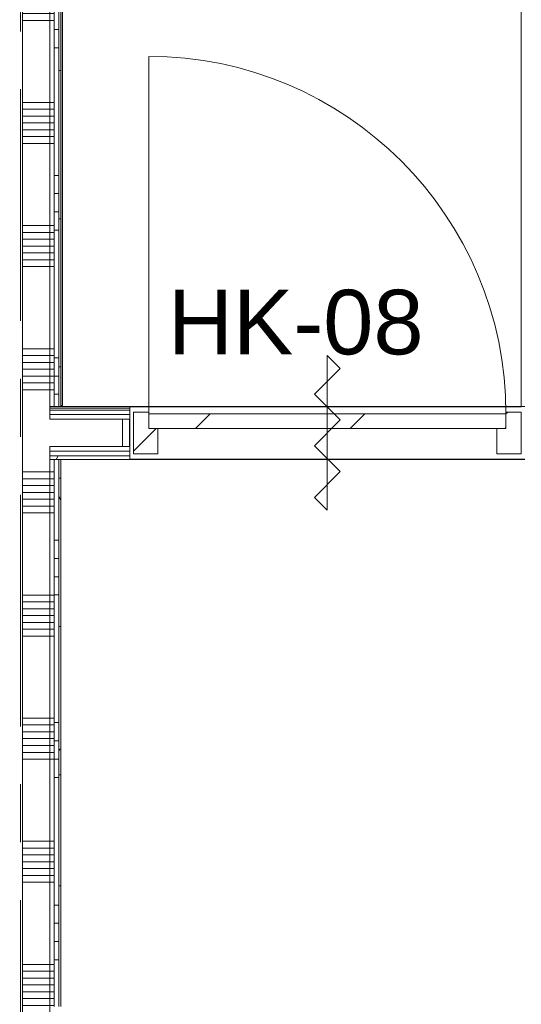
# Model space of a CAD drawing. Extents: x 2744 to 57639, y 3641 to 38820.
# Tile 76 of 179: x 32014 to 33390, y 30867 to 33566. Entities that reach past the tile are written whole.
import ezdxf
from ezdxf.enums import TextEntityAlignment as Align

# ---------------------------------------------------------------- set-up
doc = ezdxf.new("R2010")
doc.units = 0
doc.header["$LTSCALE"] = 50
doc.header["$PDSIZE"] = -5
doc.linetypes.add('stramien', pattern=[22.225, 12.7, -3.175, 3.175, -3.175])
doc.layers.get('0').update_dxf_attribs({"linetype": 'CONTINUOUS'})
doc.layers.get('DEFPOINTS').update_dxf_attribs({"linetype": 'CONTINUOUS'})
for name, color, linetype, lineweight in [('A-DETL-GENF', 8, 'CONTINUOUS', 18), ('A-DOOR', 8, 'CONTINUOUS', 25), ('A-DOOR-IDEN', 8, 'CONTINUOUS', 18), ('A-GENM', 8, 'CONTINUOUS', 18), ('A-WALL-PATT', 8, 'CONTINUOUS', 50), ('I-WALL', 8, 'CONTINUOUS', 25), ('S-GRID', 8, 'CONTINUOUS', 18)]:
    doc.layers.add(name, color=color, linetype=linetype, lineweight=lineweight)
for name, color, linetype in [('AS-I38-M_F----5_Muuraansluitingen', 7, 'CONTINUOUS'), ('AS-L38--', 7, 'CONTINUOUS'), ('AS-L38--_F----5', 7, 'CONTINUOUS'), ('AS-L38--_F---4-', 7, 'CONTINUOUS'), ('AS-L38--_F-23--', 3, 'CONTINUOUS'), ('AS-L38--_F1-----', 2, 'CONTINUOUS'), ('AS-L38--_F123--', 7, 'CONTINUOUS')]:
    doc.layers.add(name, color=color, linetype=linetype)
doc.styles.add('Arial', font='ARIAL.TTF', dxfattribs={"height": 177.035928})
doc.styles.get("Standard").update_dxf_attribs({"font": 'isocp.shx'})
pattern_1 = [(0, (0, 0), (406.4, 101.6), [33.528, -271.272, 33.528, -271.272, -1625.6]), (0, (0, 0), (406.4, 101.6), [-609.6, 33.528, -576.072, 33.528, -271.272, -711.2]), (0, (0, 0), (406.4, 101.6), [-1524, 33.528, -169.672, 33.528, -474.472]), (120, (152.4, 50.8), (-291.18818, 301.15272), [33.528, -271.272, 33.528, -271.272, -1625.6]), (120, (152.4, 50.8), (-291.18818, 301.15272), [-609.6, 33.528, -576.072, 33.528, -271.272, -711.2]), (120, (152.4, 50.8), (-291.18818, 301.15272), [-1524, 33.528, -169.672, 33.528, -474.472]), (240, (203.2, 254), (-115.21182, -402.75272), [33.528, -271.272, 33.528, -271.272, -1625.6]), (240, (203.2, 254), (-115.21182, -402.75272), [-609.6, 33.528, -576.072, 33.528, -271.272, -711.2]), (240, (203.2, 254), (-115.21182, -402.75272), [-1524, 33.528, -169.672, 33.528, -474.472])]
pattern_2 = [(0, (31906.6, 33338.7), (0, 337.5), []), (0, (31906.6, 33319.95), (0, 337.5), []), (0, (31906.6, 33301.2), (0, 337.5), []), (0, (31906.6, 33282.45), (0, 337.5), []), (0, (31906.6, 33263.7), (0, 337.5), []), (0, (31906.6, 33244.95), (0, 337.5), []), (0, (31906.6, 33226.2), (0, 337.5), [])]

# ---------------------------------------------------------------- blocks, each defined once
blk = doc.blocks.new('32_KA_hout_67-114-enkele_deur - H930_z-6007496-Plotview 4e Verdieping - schaal 1 op 100')
at = {"layer": 'A-GENM'}
h = blk.add_hatch(dxfattribs=at)
h.set_pattern_fill('FP_301', color=256, style=0, pattern_type=2)
h.set_pattern_definition([(225, (32857.83, 32433.2), (91.92388, -91.92388), [])])
h.paths.add_polyline_path([(-532.1, 57), (-532.1, -57), (-490.1, -57), (-490.1, -12), (-465.1, -12), (-465.1, 57)], flags=0)
h.paths.add_polyline_path([(464.9, 57), (464.9, -12), (489.9, -12), (489.9, -57), (531.9, -57), (531.9, 57)], flags=0)
at = {"layer": 'A-DETL-GENF'}
for p, q in [((35.4, 176.8), (0, 212.1)), ((0, 212.1), (0, -212.1)), ((-35.4, 106.1), (35.4, 176.8)), ((35.4, 35.4), (-35.4, 106.1)), ((-35.4, -35.4), (35.4, 35.4)), ((35.4, -106.1), (-35.4, -35.4)), ((-35.4, -176.8), (35.4, -106.1)), ((0, -212.1), (-35.4, -176.8))]:
    blk.add_line(p, q, dxfattribs=at)
at = {"layer": 'A-DOOR', "lineweight": 18}
for p, q in [((-532.1, 57), (-465.1, 57)), ((-532.1, -57), (-532.1, 57)), ((-465.1, 57), (-465.1, -12)), ((464.9, 57), (531.9, 57)), ((464.9, -12), (464.9, 57)), ((531.9, 57), (531.9, -57)), ((-490.1, -52), (-490.1, -57)), ((489.9, -57), (489.9, -52)), ((-490.1, -57), (-532.1, -57)), ((531.9, -57), (489.9, -57))]:
    blk.add_line(p, q, dxfattribs=at)
at = {"layer": 'A-GENM'}
blk.add_line((489.9, -52), (489.9, -1032), dxfattribs=at)
blk.add_arc((489.9, -52), 980, 180, 270, dxfattribs=at)
blk = doc.blocks.new('32_KA_binnendeur_hout - 32_KA_binnendeur_hout-6004071-Plotview 4e Verdieping - schaal 1 op 100')
at = {"layer": 'A-DOOR', "lineweight": 18}
h = blk.add_hatch(dxfattribs=at)
h.set_pattern_fill('FP_342', color=256, style=0, pattern_type=2)
h.set_pattern_definition([(45, (-32857.95, -32485.2), (-212.132, 212.132), [])])
h.paths.add_polyline_path([(-490, -40), (490, -40), (490, 0), (-490, 0)], flags=0)
for p, q in [((490, 0), (-490, 0)), ((-490, 0), (-490, -40)), ((490, -40), (490, 0)), ((-490, -40), (490, -40))]:
    blk.add_line(p, q, dxfattribs=at)
blk = doc.blocks.new('Onderlegger 4e verdieping')
at = {"layer": 'A-WALL-PATT', "lineweight": 18}
h = blk.add_hatch(dxfattribs=at)
h.set_pattern_fill('FP_137', color=256, angle=90, style=0, pattern_type=2)
h.set_pattern_definition(pattern_2)
h.paths.add_polyline_path([(32021.6, 30595.2), (32096.6, 30595.2), (32096.6, 36082.2), (32021.6, 36082.2), (32021.6, 30634.5)], flags=0)
h = blk.add_hatch(dxfattribs=at)
h.set_pattern_fill('FP_137', color=256, angle=90, style=0, pattern_type=2)
h.set_pattern_definition(pattern_2)
h.paths.add_polyline_path([(32109.1, 30595.2), (32109.1, 30715.7), (32096.6, 30715.7), (32096.6, 30595.2)], flags=0)
h.paths.add_polyline_path([(32109.1, 30860.7), (32109.1, 32360.7), (32096.6, 32360.7), (32096.6, 30860.7)], flags=0)
h.paths.add_polyline_path([(32109.1, 32505.7), (32109.1, 36082.2), (32096.6, 36082.2), (32096.6, 32505.7)], flags=0)
h = blk.add_hatch(dxfattribs=at)
h.set_pattern_fill('FP_136', color=256, angle=90, style=0, pattern_type=2)
h.set_pattern_definition([(0, (31906.6, 33138.7), (0, 500), []), (0, (31906.6, 33088.7), (0, 500), []), (0, (31906.6, 33038.7), (0, 500), []), (0, (31906.6, 32988.7), (0, 500), [])])
h.paths.add_polyline_path([(32121.6, 30595.2), (32121.6, 30715.7), (32109.1, 30715.7), (32109.1, 30595.2)], flags=0)
h.paths.add_polyline_path([(32121.6, 30860.7), (32121.6, 32360.7), (32109.1, 32360.7), (32109.1, 30860.7)], flags=0)
h.paths.add_polyline_path([(32109.1, 32505.7), (32121.6, 32505.7), (32121.6, 36082.2), (32109.1, 36082.2), (32109.1, 32613)], flags=0)
h = blk.add_hatch(dxfattribs=at)
h.set_pattern_fill('FP_9', color=256, style=0, pattern_type=2)
h.set_pattern_definition(pattern_1)
h.paths.add_polyline_path([(32126.6, 30595.2), (32126.6, 30715.7), (32121.6, 30715.7), (32121.6, 30595.2)], flags=0)
h.paths.add_polyline_path([(32121.6, 30860.7), (32126.6, 30860.7), (32126.6, 32360.7), (32121.6, 32360.7), (32121.6, 31074.2)], flags=0)
h.paths.add_polyline_path([(32121.6, 32505.7), (32126.6, 32505.7), (32126.6, 36082.2), (32121.6, 36082.2), (32121.6, 32613)], flags=0)
at = {"layer": 'A-WALL-PATT', "lineweight": 25}
for points in [[(32126.6, 32508.2), (32131.6, 32508.2), (32131.6, 36082.2), (32126.6, 36082.2), (32126.6, 32613)], [(32126.6, 32500.7), (32315.8, 32500.7), (32315.8, 32505.7), (32096.6, 32505.7), (32096.6, 32500.7)]]:
    blk.add_hatch(color=256, dxfattribs=at).paths.add_polyline_path(points, flags=0)
at = {"layer": 'A-WALL-PATT', "lineweight": 18}
h = blk.add_hatch(dxfattribs=at)
h.set_pattern_fill('FP_331', color=256, angle=-270, style=0, pattern_type=2)
h.set_pattern_definition([(270, (32746.3, 32505.7), (337.5, 2e-14), []), (270, (32727.56, 32505.7), (337.5, 2e-14), []), (270, (32708.8, 32505.7), (337.5, 2e-14), []), (270, (32690.06, 32505.7), (337.5, 2e-14), []), (270, (32671.3, 32505.7), (337.5, 2e-14), []), (270, (32652.56, 32505.7), (337.5, 2e-14), []), (270, (32633.8, 32505.7), (337.5, 2e-14), [])])
h.paths.add_polyline_path([(32315.8, 32395.7), (32315.8, 32470.7), (32096.6, 32470.7), (32096.6, 32395.7), (32126.6, 32395.7)], flags=0)
h = blk.add_hatch(dxfattribs=at)
h.set_pattern_fill('FP_9', color=256, style=0, pattern_type=2)
h.set_pattern_definition(pattern_1)
h.paths.add_polyline_path([(32109.1, 32360.7), (32315.8, 32360.7), (32315.8, 32370.7), (32096.6, 32370.7), (32096.6, 32360.7)], flags=0)
at = {"layer": 'I-WALL', "lineweight": 18}
for p, q in [((32021.6, 36082.2), (32021.6, 30595.2)), ((32096.6, 36082.2), (32096.6, 32470.7)), ((32109.1, 36082.2), (32109.1, 32505.7)), ((32121.6, 36082.2), (32121.6, 32505.7)), ((32126.6, 36082.2), (32126.6, 32505.7)), ((32131.6, 32508.2), (32131.6, 36082.2)), ((33389.9, 34224.5), (33389.9, 32505.7)), ((32315.8, 32505.7), (32096.6, 32505.7)), ((32096.6, 32500.7), (32315.8, 32500.7)), ((32096.6, 32495.7), (32315.8, 32495.7)), ((32126.6, 32508.2), (32131.6, 32508.2)), ((32315.8, 32360.7), (32315.8, 32505.7)), ((33389.9, 32505.7), (33399.9, 32505.7)), ((32096.6, 32483.2), (32315.8, 32483.2)), ((32096.6, 32470.7), (32315.8, 32470.7)), ((32096.6, 32360.7), (32096.6, 32395.7)), ((32096.6, 32395.7), (32315.8, 32395.7)), ((32096.6, 32383.2), (32315.8, 32383.2)), ((32096.6, 32370.7), (32315.8, 32370.7)), ((32096.6, 30825.7), (32096.6, 32360.7)), ((32096.6, 32360.7), (32315.8, 32360.7)), ((32109.1, 32360.7), (32109.1, 30860.7)), ((32121.6, 32360.7), (32121.6, 30860.7)), ((32126.6, 30860.7), (32126.6, 32360.7))]:
    blk.add_line(p, q, dxfattribs=at)
at = {"layer": 'I-WALL'}
for p, q in [((32315.8, 32505.7), (33389.9, 32505.7)), ((33399.8, 32360.7), (32315.8, 32360.7))]:
    blk.add_line(p, q, dxfattribs=at)
at = {"layer": 'S-GRID', "linetype": 'stramien'}
blk.add_line((32016.6, 37820.1), (32016.6, 16247.5), dxfattribs=at)
at = {"layer": 'A-DOOR', "rotation": 180}
blk.add_blockref('32_KA_hout_67-114-enkele_deur - H930_z-6007496-Plotview 4e Verdieping - schaal 1 op 100', (32857.8, 32433.2), dxfattribs=at)
at = {"layer": 'A-DOOR'}
blk.add_blockref('32_KA_binnendeur_hout - 32_KA_binnendeur_hout-6004071-Plotview 4e Verdieping - schaal 1 op 100', (32857.9, 32485.2), dxfattribs=at)
at = {"layer": 'A-DOOR-IDEN', "insert": (32771.3, 32825.5), "char_height": 177.04, "width": 833.727, "attachment_point": 2, "line_spacing_factor": 0.938532, "style": 'Arial'}
blk.add_mtext('HK-08', dxfattribs=at)
blk = doc.blocks.new('Q0WDSTL-_CTA01')
at = {"layer": 'AS-L38--_F-23--'}
for p, q in [((0, 0.3), (0, 0.5)), ((0, -0.3), (0, -0.5))]:
    blk.add_line(p, q, dxfattribs=at)
at = {"layer": 'AS-L38--_F-23--', "color": 1}
blk.add_lwpolyline([(0, 0.3), (1, 0.3), (1, -0.3), (0, -0.3)], dxfattribs=at)
at = {"layer": 'AS-L38--_F1-----'}
blk.add_lwpolyline([(0, 0.5), (0, -0.5)], dxfattribs=at)
blk = doc.blocks.new('QEND1---_CTA01')
at = {"layer": 'AS-L38--_F----5', "invisible_edges": 1}
for points in [[(0, 0), (0, 0, 60), (35, 0, 60), (35, 0)], [(0, 0, 2660), (0, 0, 2700), (35, 0, 2700), (35, 0, 2660)]]:
    blk.add_3dface(points, dxfattribs=at)
at = {"layer": 'AS-L38--_F----5'}
blk.add_3dface([(0, 0, 60), (0, 0, 2660), (35, 0, 2660), (35, 0, 60)], dxfattribs=at)
at = {"layer": 'AS-L38--_F---4-', "invisible_edges": 1}
for points in [[(35, 47.5), (35, 47.5, 60), (0, 47.5, 60), (0, 47.5)], [(35, 47.5, 2660), (35, 47.5, 2700), (0, 47.5, 2700), (0, 47.5, 2660)], [(0, -47.5), (0, -47.5, 60), (35, -47.5, 60), (35, -47.5)], [(0, -47.5, 2660), (0, -47.5, 2700), (35, -47.5, 2700), (35, -47.5, 2660)]]:
    blk.add_3dface(points, dxfattribs=at)
at = {"layer": 'AS-L38--_F---4-'}
for points in [[(35, 47.5, 60), (35, 47.5, 2660), (0, 47.5, 2660), (0, 47.5, 60)], [(0, -47.5, 2700), (35, -47.5, 2700), (35, 47.5, 2700), (0, 47.5, 2700)], [(35, -47.5), (35, -47.5, 60), (35, 47.5, 60), (35, 47.5)], [(35, -47.5, 60), (35, -47.5, 2660), (35, 47.5, 2660), (35, 47.5, 60)], [(35, -47.5, 2660), (35, -47.5, 2700), (35, 47.5, 2700), (35, 47.5, 2660)], [(0, -47.5, 60), (0, -47.5, 2660), (35, -47.5, 2660), (35, -47.5, 60)]]:
    blk.add_3dface(points, dxfattribs=at)
at = {"layer": 'AS-L38--_F123--'}
blk.add_lwpolyline([(0, -47.5), (35, -47.5), (35, 47.5), (0, 47.5)], dxfattribs=at)
at = {"layer": 'DEFPOINTS'}
blk.add_point((35, 0, 2700), dxfattribs=at)
at = {"layer": 'AS-L38--', "xscale": 10, "yscale": 95, "zscale": 10}
blk.add_blockref('Q0WDSTL-_CTA01', (0, 0), dxfattribs=at)
at = {"layer": 'AS-I38-M_F----5_Muuraansluitingen', "extrusion": (0, -1, 0)}
blk.add_text('4E', height=125, rotation=90, dxfattribs=at).set_placement((35, 2750), align=Align.MIDDLE_LEFT)

msp = doc.modelspace()

# ---------------------------------------------------------------- block references
msp.add_blockref('Onderlegger 4e verdieping', (0, 0))
at = {"layer": 'AS-L38--'}
msp.add_blockref('QEND1---_CTA01', (31863.6, 32161.2), dxfattribs=at)

doc.saveas('drawing.dxf')
